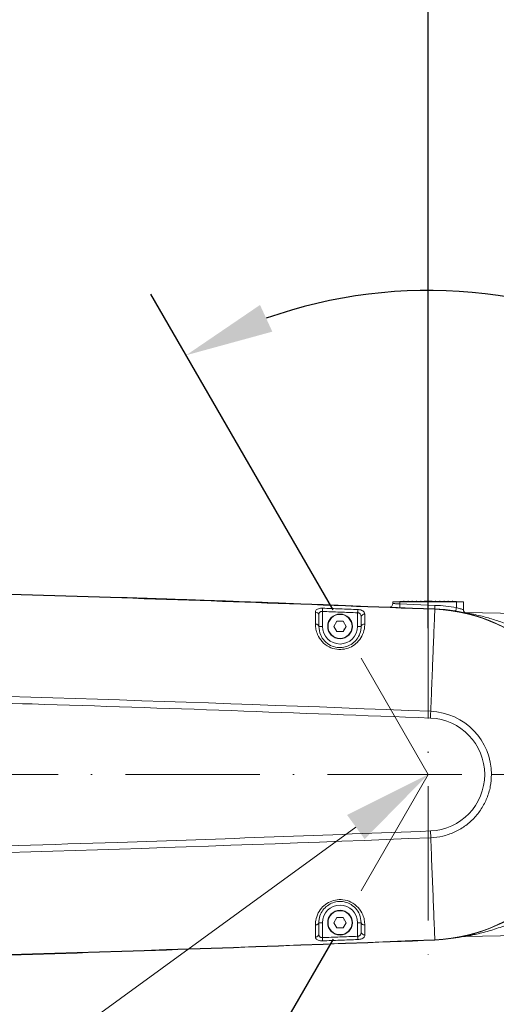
# Model space of a CAD drawing. Header units: millimetres. Extents: x 809 to 6054, y -5716 to -1261.
# Tile 40 of 94: x 2928 to 3064, y -2378 to -2099. Entities that reach past the tile are written whole.
import ezdxf

# ---------------------------------------------------------------- set-up
doc = ezdxf.new("R2010")
doc.units = ezdxf.units.MM
doc.header["$LTSCALE"] = 0.3175
doc.linetypes.add('ACAD_ISO10W100', pattern=[18, 12, -3, 0, -3])
doc.linetypes.add('CENTER2', pattern=[28.574999, 19.049999, -3.175, 3.175, -3.175])
for name, color, linetype, lineweight in [('1轮廓实线层', 7, 'Continuous', 18), ('7标注层', 4, 'Continuous', 13), ('中心线', 4, 'ACAD_ISO10W100', 20), ('细实线', 1, 'Continuous', 20), ('细点划线', 6, 'CENTER2', 18)]:
    doc.layers.add(name, color=color, linetype=linetype, lineweight=lineweight)
doc.styles.add('标准汉字', font='gbenor.shx', dxfattribs={"bigfont": 'gbcbig.shx'})
doc.dimstyles.new('M1：10', dxfattribs={"dimscale": 10, "dimtxt": 3.5, "dimasz": 2.5, "dimexe": 2, "dimexo": 0, "dimgap": 1.5, "dimtad": 1, "dimdec": 4, "dimdsep": 46, "dimtxsty": '标准汉字', "dimcen": 5, "dimdle": 5, "dimclrd": 1, "dimclre": 1, "dimclrt": 256, "dimadec": 4, "dimazin": 2, "dimtfac": 1, "dimtdec": 4, "dimtmove": 0, "dimatfit": 3, "dimfxl": 1, "dimtolj": 1, "dimarcsym": 0})

# ---------------------------------------------------------------- blocks, each defined once
blk = doc.blocks.new('*D2')
at = {"layer": '7标注层', "color": 1, "lineweight": -2, "transparency": 16777216}
for p, q in [((2574.24, -1966.55), (2574.24, -1793.65)), ((3504.76, -2862.69), (3504.76, -1793.65)), ((3479.76, -1813.65), (2599.24, -1813.65))]:
    blk.add_line(p, q, dxfattribs=at)
at = {"layer": '7标注层', "color": 1, "transparency": 16777216}
for points in [[(2599.24, -1809.48), (2599.24, -1817.81), (2574.24, -1813.65)], [(3479.76, -1817.81), (3479.76, -1809.48), (3504.76, -1813.65)]]:
    blk.add_solid(points, dxfattribs=at)
at = {"layer": 'Defpoints', "color": 0, "transparency": 16777216}
for p in [(2574.24, -1813.65), (2574.24, -1966.55), (3504.76, -2862.69)]:
    blk.add_point(p, dxfattribs=at)
at = {"layer": '7标注层', "transparency": 16777216, "insert": (2968.02, -1781.15), "char_height": 35, "attachment_point": 5, "style": '标准汉字'}
blk.add_mtext('\\A1;930.5', dxfattribs=at)
blk = doc.blocks.new('*D7')
at = {"layer": '7标注层', "color": 1, "lineweight": -2, "transparency": 16777216}
for p, q in [((2574.24, -1932.17), (3613.47, -1932.17)), ((3593.47, -2837.69), (3593.47, -1957.17)), ((3489.76, -2862.69), (3613.47, -2862.69))]:
    blk.add_line(p, q, dxfattribs=at)
at = {"layer": '7标注层', "color": 1, "transparency": 16777216}
for points in [[(3597.64, -1957.17), (3589.31, -1957.17), (3593.47, -1932.17)], [(3589.31, -2837.69), (3597.64, -2837.69), (3593.47, -2862.69)]]:
    blk.add_solid(points, dxfattribs=at)
at = {"layer": 'Defpoints', "color": 0, "transparency": 16777216}
for p in [(2574.24, -1932.17), (3593.47, -1932.17), (3489.76, -2862.69)]:
    blk.add_point(p, dxfattribs=at)
at = {"layer": '7标注层', "transparency": 16777216, "insert": (3560.97, -2397.43), "char_height": 35, "attachment_point": 5, "rotation": 90, "style": '标准汉字'}
blk.add_mtext('\\A1;930.5', dxfattribs=at)
blk = doc.blocks.new('*D8')
at = {"layer": '7标注层', "color": 1, "lineweight": -2, "transparency": 16777216}
for p, q in [((3044.24, -2250.45), (3044.24, -1851.59)), ((3167.24, -2293.19), (3167.24, -1851.59)), ((3069.24, -1871.59), (3142.24, -1871.59))]:
    blk.add_line(p, q, dxfattribs=at)
at = {"layer": '7标注层', "color": 1, "transparency": 16777216}
for points in [[(3069.24, -1867.43), (3069.24, -1875.76), (3044.24, -1871.59)], [(3142.24, -1875.76), (3142.24, -1867.43), (3167.24, -1871.59)]]:
    blk.add_solid(points, dxfattribs=at)
at = {"layer": 'Defpoints', "color": 0, "transparency": 16777216}
for p in [(3167.24, -1871.59), (3044.24, -2250.45), (3167.24, -2293.19)]:
    blk.add_point(p, dxfattribs=at)
at = {"layer": '7标注层', "transparency": 16777216, "insert": (3105.74, -1839.09), "char_height": 35, "attachment_point": 5, "style": '标准汉字'}
blk.add_mtext('\\A1;123', dxfattribs=at)
blk = doc.blocks.new('*D9')
at = {"layer": '7标注层', "color": 1, "lineweight": -2, "transparency": 16777216}
for p, q in [((2574.24, -2212.74), (2574.24, -1851.59)), ((3044.24, -2271.24), (3044.24, -1851.59)), ((3019.24, -1871.59), (2599.24, -1871.59))]:
    blk.add_line(p, q, dxfattribs=at)
at = {"layer": '7标注层', "color": 1, "transparency": 16777216}
for points in [[(2599.24, -1867.43), (2599.24, -1875.76), (2574.24, -1871.59)], [(3019.24, -1875.76), (3019.24, -1867.43), (3044.24, -1871.59)]]:
    blk.add_solid(points, dxfattribs=at)
at = {"layer": 'Defpoints', "color": 0, "transparency": 16777216}
for p in [(2574.24, -1871.59), (2574.24, -2212.74), (3044.24, -2271.24)]:
    blk.add_point(p, dxfattribs=at)
at = {"layer": '7标注层', "transparency": 16777216, "insert": (2809.24, -1839.09), "char_height": 35, "attachment_point": 5, "style": '标准汉字'}
blk.add_mtext('\\A1;470', dxfattribs=at)
blk = doc.blocks.new('*D19')
at = {"layer": '7标注层', "color": 1, "lineweight": -2, "transparency": 16777216}
for p, q in [((3017.26, -2265.97), (2965.61, -2176.5)), ((3171.77, -2312.69), (3201.49, -2312.69))]:
    blk.add_line(p, q, dxfattribs=at)
blk.add_arc((3044.23, -2312.69), 137.25, 10.4505, 109.5495, dxfattribs=at)
at = {"layer": '7标注层', "color": 1, "transparency": 16777216}
for points in [[(2996.56, -2179.56), (3000.05, -2187.13), (2975.61, -2193.82)], [(3175.06, -2288.17), (3183.36, -2287.41), (3181.49, -2312.69)]]:
    blk.add_solid(points, dxfattribs=at)
at = {"layer": 'Defpoints', "color": 0, "transparency": 16777216}
for p in [(3112.86, -2193.82), (3017.26, -2265.97), (2385.95, -2312.69), (3044.25, -2312.71), (3171.77, -2312.69)]:
    blk.add_point(p, dxfattribs=at)
at = {"layer": '7标注层', "transparency": 16777216, "insert": (3129.11, -2165.67), "char_height": 35, "attachment_point": 5, "rotation": 330, "style": '标准汉字'}
blk.add_mtext('\\A1;120%%d', dxfattribs=at)
blk = doc.blocks.new('*D20')
at = {"layer": '7标注层', "color": 1, "lineweight": -2, "transparency": 16777216}
for p, q in [((3171.77, -2312.69), (3203.17, -2312.69)), ((3017.26, -2359.41), (2964.76, -2450.33))]:
    blk.add_line(p, q, dxfattribs=at)
blk.add_arc((3044.23, -2312.69), 138.94, 250.3236, 349.6764, dxfattribs=at)
at = {"layer": '7标注层', "color": 1, "transparency": 16777216}
for points in [[(3185.07, -2337.96), (3176.77, -2337.21), (3183.17, -2312.69)], [(2999.2, -2439.73), (2995.7, -2447.29), (2974.76, -2433.01)]]:
    blk.add_solid(points, dxfattribs=at)
at = {"layer": 'Defpoints', "color": 0, "transparency": 16777216}
for p in [(2385.95, -2312.69), (3044.25, -2312.66), (3171.77, -2312.69), (3017.26, -2359.41), (3113.7, -2433.01)]:
    blk.add_point(p, dxfattribs=at)
at = {"layer": '7标注层', "transparency": 16777216, "insert": (3097.45, -2404.86), "char_height": 35, "attachment_point": 5, "rotation": 30, "style": '标准汉字'}
blk.add_mtext('\\A1;120%%d', dxfattribs=at)

msp = doc.modelspace()

# ---------------------------------------------------------------- hatches: boundary and pattern name
at = {"layer": '细实线'}
msp.add_hatch(color=256, dxfattribs=at).paths.add_polyline_path([(3021.25714, -2324.15821), (3026.22841, -2330.99114), (3044.24157, -2312.66086)], flags=0)

# ---------------------------------------------------------------- linework, layer by layer
at = {"layer": '1轮廓实线层'}
for p, q in [((3034.24147, -2263.6864), (3034.24147, -2264.21259)), ((3036.24147, -2263.6864), (3034.24147, -2263.6864)), ((3036.24147, -2263.58639), (3036.24147, -2263.6864)), ((3036.74146, -2263.58639), (3036.24147, -2263.58639)), ((3052.24147, -2263.6864), (3036.24147, -2263.6864)), ((3036.24147, -2264.33031), (3036.24147, -2263.6864)), ((3036.74146, -2263.6864), (3036.74146, -2263.58639)), ((3051.74148, -2263.58639), (3036.74146, -2263.58639)), ((3037.44146, -2263.53644), (3037.24146, -2263.53644)), ((3037.24146, -2263.53644), (3037.24146, -2263.58639)), ((3037.44146, -2263.53644), (3037.44146, -2263.58639)), ((3038.44148, -2263.53644), (3038.44148, -2263.58639)), ((3038.64148, -2263.53644), (3038.44148, -2263.53644)), ((3038.64148, -2263.53644), (3038.64148, -2263.58639)), ((3039.84147, -2263.53644), (3039.64147, -2263.53644)), ((3039.64147, -2263.53644), (3039.64147, -2263.58639)), ((3039.84147, -2263.53644), (3039.84147, -2263.58639)), ((3040.84146, -2263.53644), (3040.84146, -2263.58639)), ((3041.04146, -2263.53644), (3040.84146, -2263.53644)), ((3041.04146, -2263.53644), (3041.04146, -2263.58639)), ((3042.24148, -2263.53644), (3042.04148, -2263.53644)), ((3042.04148, -2263.53644), (3042.04148, -2263.58639)), ((3042.24148, -2263.53644), (3042.24148, -2263.58639)), ((3043.14148, -2263.53644), (3043.14148, -2263.58639)), ((3045.34146, -2263.53644), (3043.14148, -2263.53644)), ((3045.34146, -2263.53644), (3045.34146, -2263.58639)), ((3046.24146, -2263.53644), (3046.24146, -2263.58639)), ((3046.44146, -2263.53644), (3046.24146, -2263.53644)), ((3046.44146, -2263.53644), (3046.44146, -2263.58639)), ((3047.44148, -2263.53644), (3047.44148, -2263.58639)), ((3047.64148, -2263.53644), (3047.44148, -2263.53644)), ((3047.64148, -2263.53644), (3047.64148, -2263.58639)), ((3048.84147, -2263.53644), (3048.64147, -2263.53644)), ((3048.64147, -2263.53644), (3048.64147, -2263.58639)), ((3048.84147, -2263.53644), (3048.84147, -2263.58639)), ((3049.84146, -2263.53644), (3049.84146, -2263.58639)), ((3050.04146, -2263.53644), (3049.84146, -2263.53644)), ((3050.04146, -2263.53644), (3050.04146, -2263.58639)), ((3051.04148, -2263.53644), (3051.04148, -2263.58639)), ((3051.24148, -2263.53644), (3051.04148, -2263.53644)), ((3051.24148, -2263.53644), (3051.24148, -2263.58639)), ((3051.74148, -2263.58639), (3051.74148, -2263.6864)), ((3052.24147, -2263.58639), (3051.74148, -2263.58639)), ((3052.24147, -2263.6864), (3052.24147, -2263.58639)), ((3052.24147, -2263.6864), (3052.24147, -2265.35796)), ((3054.24148, -2263.6864), (3052.24147, -2263.6864)), ((3054.24148, -2265.96402), (3054.24148, -2263.6864)), ((3014.24148, -2270.68673), (3014.24148, -2266.44836)), ((3036.24147, -2264.33031), (3046.1701, -2264.72534)), ((3046.12875, -2265.75343), (3046.12991, -2265.72435)), ((3013.24147, -2267.49287), (3013.24147, -2270.68673)), ((3017.52147, -2270.68643), (3018.38147, -2269.19685)), ((3018.38147, -2269.19685), (3020.10149, -2269.19685)), ((3020.10149, -2269.19685), (3020.96146, -2270.68643)), ((3024.24147, -2266.82751), (3024.24147, -2270.68673)), ((3025.24146, -2268.02371), (3025.24146, -2270.68673)), ((3106.24146, -2267.68659), (3054.67263, -2266.78644)), ((3014.24148, -2270.68673), (3013.24147, -2270.68673)), ((3018.38147, -2272.17595), (3017.52147, -2270.68643)), ((3020.10149, -2272.17595), (3018.38147, -2272.17595)), ((3020.96146, -2270.68643), (3020.10149, -2272.17595)), ((3025.24146, -2270.68673), (3024.24147, -2270.68673)), ((3044.96231, -2330.61211), (3044.88522, -2328.69475)), ((3013.24147, -2354.68672), (3013.24147, -2357.88028)), ((3013.24147, -2354.68672), (3014.24148, -2354.68672)), ((3014.24148, -2358.92479), (3014.24148, -2354.68672)), ((3017.52147, -2354.68672), (3018.38147, -2353.1972)), ((3018.38147, -2356.1763), (3017.52147, -2354.68672)), ((3018.38147, -2353.1972), (3020.10149, -2353.1972)), ((3020.10149, -2353.1972), (3020.96146, -2354.68672)), ((3020.96146, -2354.68672), (3020.10149, -2356.1763)), ((3024.24147, -2354.68672), (3024.24147, -2358.54565)), ((3024.24147, -2354.68672), (3025.24146, -2354.68672)), ((3025.24146, -2354.68672), (3025.24146, -2357.34944)), ((3020.10149, -2356.1763), (3018.38147, -2356.1763)), ((3054.61624, -2358.58773), (3106.24146, -2357.68656)), ((3046.12991, -2359.64881), (3046.12875, -2359.61972))]:
    msp.add_line(p, q, dxfattribs=at)
for points in [[(3014.24148, -2266.44836), (3014.24688, -2266.30376), (3014.25218, -2266.16226), (3014.25728, -2266.02672), (3014.26202, -2265.90006), (3014.26634, -2265.78496), (3014.27012, -2265.68381), (3014.27331, -2265.59876), (3014.27585, -2265.53158)], [(3024.27661, -2265.91073), (3024.27405, -2265.97796), (3024.27077, -2266.06302), (3024.2669, -2266.16411), (3024.26249, -2266.27926), (3024.25763, -2266.40586), (3024.25244, -2266.54141), (3024.24702, -2266.68291), (3024.24147, -2266.82751)], [(3036.24147, -2264.33031), (3036.23381, -2264.52528), (3036.22642, -2264.71268), (3036.21962, -2264.88547), (3036.21366, -2265.03687), (3036.20878, -2265.16114), (3036.20514, -2265.25347), (3036.20291, -2265.31033), (3036.20213, -2265.32952)], [(3052.24147, -2265.35796), (3052.20896, -2265.5503), (3052.17769, -2265.73525), (3052.14888, -2265.90572), (3052.12363, -2266.05515), (3052.10289, -2266.17776), (3052.08748, -2266.26889), (3052.07801, -2266.32498), (3052.07482, -2266.34394)], [(3013.24147, -2270.68673), (3013.22284, -2270.56466), (3013.16759, -2270.44718), (3013.07785, -2270.33858), (3012.95691, -2270.24297), (3012.8093, -2270.16394), (3012.6405, -2270.10433), (3012.45686, -2270.06648), (3012.26517, -2270.05176)], [(3026.26684, -2270.02798), (3026.06821, -2270.03775), (3025.87643, -2270.07328), (3025.69917, -2270.13312), (3025.54339, -2270.2149), (3025.41533, -2270.31545), (3025.32005, -2270.43073), (3025.26131, -2270.55614), (3025.24146, -2270.68673)], [(3044.96228, -2294.76099), (3044.95293, -2294.99368), (3044.94348, -2295.22912), (3044.93391, -2295.467), (3044.92426, -2295.70685), (3044.91454, -2295.94831), (3044.9048, -2296.19096), (3044.89499, -2296.43445), (3044.88519, -2296.67835)], [(3012.26517, -2355.32169), (3012.45686, -2355.30697), (3012.6405, -2355.26912), (3012.8093, -2355.20957), (3012.95691, -2355.13048), (3013.07785, -2355.03493), (3013.16759, -2354.92633), (3013.22284, -2354.80879), (3013.24147, -2354.68672)], [(3025.24146, -2354.68672), (3025.26131, -2354.81732), (3025.32005, -2354.94278), (3025.41533, -2355.05806), (3025.54339, -2355.15855), (3025.69917, -2355.24039), (3025.87643, -2355.30023), (3026.06821, -2355.33576), (3026.26684, -2355.34547)], [(3024.24147, -2358.54565), (3024.24702, -2358.69025), (3024.25244, -2358.83175), (3024.25763, -2358.96729), (3024.26249, -2359.09389), (3024.2669, -2359.20905), (3024.27077, -2359.31013), (3024.27405, -2359.39519), (3024.27661, -2359.46242)], [(3014.27585, -2359.84157), (3014.27331, -2359.7744), (3014.27012, -2359.68934), (3014.26634, -2359.58819), (3014.26202, -2359.47309), (3014.25728, -2359.34643), (3014.25218, -2359.21089), (3014.24688, -2359.06939), (3014.24148, -2358.92479)]]:
    msp.add_lwpolyline(points, dxfattribs=at)
for centre, radius in [((3019.24147, -2270.68641), 3.5), ((3019.24147, -2270.68641), 3.4), ((3019.24147, -2354.68674), 3.5), ((3019.24147, -2354.68674), 3.4)]:
    msp.add_circle(centre, radius, dxfattribs=at)
for centre, radius, start, end in [((2576.24147, -13950.94581), 11694.63614, 87.697251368, 88.691770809), ((2576.24147, -13950.94597), 11694.66524, 87.921544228, 87.985387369), ((3033.24147, -2264.21261), 1, 267.7606371, 360), ((3044.24147, -2312.68642), 46.8777, 359.9998036, 87.6972285), ((3044.24147, -2312.68642), 46.97089, 2.4401703, 87.6972464), ((3044.24147, -2312.68658), 48, 80.4059318, 87.6972524), ((3055.24147, -2265.96399), 1, 180, 256.7519851), ((3012.32842, -2267.58749), 0.91793, 5.9161441, 93.5167624), ((3026.16632, -2268.12659), 0.93056, 83.4089229, 173.6526751), ((3019.24147, -2270.68674), 5, 180, 360), ((2576.24146, -13950.94581), 11665.60512, 87.697251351, 88.68829548), ((3044.24147, -2312.68642), 16.021, 272.3027486, 87.6972514), ((3044.24147, -2312.68642), 17.9399, 359.9994914, 87.6972514), ((3044.24147, -2312.68674), 46.8777, 272.3027715, 0.0001973), ((3044.24147, -2312.68674), 46.97089, 272.3027487, 357.5598297), ((2576.24148, 9325.57265), 11665.60512, 271.311702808, 272.302748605), ((3019.24147, -2354.68674), 5, 0, 180), ((3019.24147, -2354.68674), 3.5, 90, 270), ((3019.24147, -2354.68674), 3.5, 0, 90), ((3012.32842, -2357.78566), 0.91793, 266.4832376, 354.0838559), ((3026.16632, -2357.24656), 0.93056, 186.3473249, 276.5910771), ((3054.6686, -2361.58724), 3, 91, 102.0369551), ((2576.24148, 9325.57265), 11694.54294, 271.308229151, 272.302748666)]:
    msp.add_arc(centre, radius, start, end, dxfattribs=at)
for points, knots in [([(2843.23868, -2259.45119), (2877.06001, -2260.29699), (2944.70267, -2261.98858), (3012.31757, -2264.56059), (3046.12502, -2265.84659)], [0, 0, 0, 0, 52589.532782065, 105179.053607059, 105179.053607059, 105179.053607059, 105179.053607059]), ([(2969.32158, -2262.88865), (2968.89706, -2262.8744), (2967.23683, -2262.81867), (2964.52575, -2262.72826), (2961.80168, -2262.63812), (2959.8322, -2262.57337), (2958.50887, -2262.52999), (2957.63654, -2262.50153), (2957.52029, -2262.49775), (2957.46219, -2262.49586)], [0, 0, 0, 0, 20221.898634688, 79085.205284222, 137856.293296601, 178671.095283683, 219447.663523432, 260519.617985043, 301565.998521, 301565.998521, 301565.998521, 301565.998521]), ([(2987.36015, -2263.50926), (2985.72157, -2263.45183), (2982.92306, -2263.35374), (2979.06479, -2263.2203), (2974.58018, -2263.06629), (2971.43954, -2262.9602), (2969.32158, -2262.88865)], [0, 0, 0, 0, 47978.736819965, 81942.088084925, 115917.888413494, 186281.288779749, 186281.288779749, 186281.288779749, 186281.288779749]), ([(3012.27212, -2266.67128), (3012.27242, -2266.65417), (3012.27545, -2266.4844), (3012.35599, -2266.19674), (3012.64979, -2265.87527), (3013.08911, -2265.65964), (3013.64768, -2265.53509), (3014.06776, -2265.53274), (3014.27585, -2265.53158)], [0, 0, 0, 0, 6864.116741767, 68069.048174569, 122241.550351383, 172115.280601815, 220061.786142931, 267125.44411118, 267125.44411118, 267125.44411118, 267125.44411118]), ([(3014.24148, -2266.44836), (3014.15353, -2266.44711), (3014.04909, -2266.44563), (3013.84981, -2266.48352), (3013.64071, -2266.56513), (3013.42214, -2266.76842), (3013.27893, -2267.06698), (3013.24283, -2267.32469), (3013.2416, -2267.47703), (3013.24147, -2267.49287)], [0, 0, 0, 0, 40004.919109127, 47499.775251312, 96792.689355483, 151016.452048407, 214538.194364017, 291913.884371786, 300898.4524252, 300898.4524252, 300898.4524252, 300898.4524252]), ([(3014.24148, -2266.44836), (3015.90014, -2266.51071), (3019.23351, -2266.63601), (3022.5668, -2266.76347), (3024.24147, -2266.82751)], [0, 0, 0, 0, 52178.852447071, 104862.967602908, 104862.967602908, 104862.967602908, 104862.967602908]), ([(3024.27661, -2265.91073), (3022.60181, -2265.84669), (3019.26826, -2265.71923), (3015.93463, -2265.59393), (3014.27585, -2265.53158)], [0, 0, 0, 0, 52689.896304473, 104874.51343133, 104874.51343133, 104874.51343133, 104874.51343133]), ([(3024.27661, -2265.91073), (3024.34181, -2265.91418), (3024.6346, -2265.92967), (3025.17186, -2266.02308), (3025.74295, -2266.25978), (3026.18431, -2266.64729), (3026.24054, -2266.9986), (3026.27313, -2267.20218)], [0, 0, 0, 0, 12116.252716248, 54413.85412132, 102537.336879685, 151802.879426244, 219698.005556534, 219698.005556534, 219698.005556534, 219698.005556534]), ([(3036.24147, -2264.33031), (3036.0165, -2264.31705), (3035.56661, -2264.29054), (3034.96696, -2264.25518), (3034.51468, -2264.22864), (3034.27544, -2264.21461), (3034.2511, -2264.21317), (3034.24147, -2264.21259)], [0, 0, 0, 0, 47222.12250583, 94436.186679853, 141618.056348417, 188751.462635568, 219640.584259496, 219640.584259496, 219640.584259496, 219640.584259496]), ([(3044.96228, -2294.76099), (3045.0403, -2292.82113), (3045.19632, -2288.94154), (3045.42657, -2283.21587), (3045.63268, -2278.0893), (3045.81145, -2273.64382), (3045.93509, -2270.56975), (3046.01933, -2268.47476), (3046.07111, -2267.18704), (3046.10874, -2266.25085), (3046.11957, -2265.98135), (3046.12499, -2265.84659)], [0, 0, 0, 0, 63585.620471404, 127167.410465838, 190739.62793432, 238415.803471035, 286048.975261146, 309881.014812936, 333705.064036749, 357523.81326921, 381345.16080625, 381345.16080625, 381345.16080625, 381345.16080625]), ([(3046.17008, -2264.72531), (3046.16482, -2264.85626), (3046.15428, -2265.11814), (3046.14102, -2265.44839), (3046.13174, -2265.67948), (3046.13052, -2265.70951), (3046.12991, -2265.72452)], [0, 0, 0, 0, 46450.971951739, 92893.818646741, 139337.057174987, 185783.314415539, 185783.314415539, 185783.314415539, 185783.314415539]), ([(3046.12991, -2265.72435), (3048.06157, -2265.83038), (3050.58059, -2265.96867), (3053.02428, -2266.56429), (3053.59408, -2266.70317)], [0, 0, 0, 0, 80318.344733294, 104740.814126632, 104740.814126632, 104740.814126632, 104740.814126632]), ([(3054.24148, -2265.96402), (3054.21999, -2265.95638), (3054.1769, -2265.94105), (3053.84371, -2265.82598), (3053.35196, -2265.66745), (3052.78826, -2265.50041), (3052.40234, -2265.39987), (3052.24147, -2265.35796)], [0, 0, 0, 0, 45313.543033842, 90887.839670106, 137431.345693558, 185270.385231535, 219463.928282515, 219463.928282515, 219463.928282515, 219463.928282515]), ([(3012.27212, -2266.67128), (3012.27108, -2267.0743), (3012.26852, -2268.06587), (3012.26642, -2269.31207), (3012.26517, -2270.05176)], [0, 0, 0, 0, 42628.37294642, 104882.994184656, 104882.994184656, 104882.994184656, 104882.994184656]), ([(3025.24146, -2268.02371), (3025.22651, -2267.83819), (3025.20151, -2267.52808), (3024.98453, -2267.16244), (3024.71493, -2266.95022), (3024.47751, -2266.86548), (3024.33124, -2266.83657), (3024.27415, -2266.83081), (3024.24147, -2266.82751)], [0, 0, 0, 0, 91028.38885411, 152153.197145, 207710.098735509, 244365.227504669, 254041.422314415, 266987.642894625, 266987.642894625, 266987.642894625, 266987.642894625]), ([(3026.26684, -2270.02798), (3026.26776, -2269.53376), (3026.26969, -2268.49565), (3026.27195, -2267.64687), (3026.27313, -2267.20218)], [0, 0, 0, 0, 49904.413980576, 104823.881719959, 104823.881719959, 104823.881719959, 104823.881719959]), ([(3066.18735, -2269.91682), (3065.00549, -2269.49147), (3062.63289, -2268.63759), (3059.54904, -2267.80213), (3057.05176, -2267.23448), (3055.51756, -2266.94173), (3054.77165, -2266.81208), (3054.62274, -2266.78685), (3054.61734, -2266.78567), (3054.61624, -2266.78543)], [0, 0, 0, 0, 83858.971557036, 168347.311586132, 218607.158170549, 267222.745869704, 285908.659693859, 297436.119516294, 300387.992132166, 300387.992132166, 300387.992132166, 300387.992132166]), ([(3012.26517, -2270.05176), (3012.2913, -2270.53749), (3012.34352, -2271.50824), (3012.87828, -2273.22937), (3014.03008, -2275.06192), (3015.99278, -2276.57459), (3018.28237, -2277.28666), (3020.51529, -2277.22594), (3022.53973, -2276.51776), (3024.2629, -2275.23955), (3025.56029, -2273.45164), (3026.18618, -2271.60769), (3026.24424, -2270.47052), (3026.26684, -2270.02798)], [0, 0, 0, 0, 34836.241704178, 69622.099477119, 119355.455633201, 168811.083738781, 212663.09094679, 252978.570126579, 292604.858026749, 333904.967011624, 379033.521414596, 430231.895939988, 462850.064016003, 462850.064016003, 462850.064016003, 462850.064016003]), ([(3025.24146, -2270.68673), (3025.22274, -2271.04989), (3025.17473, -2271.98124), (3024.6425, -2273.51187), (3023.53391, -2275.00886), (3022.05843, -2276.0851), (3020.32142, -2276.68319), (3018.40334, -2276.73402), (3016.43347, -2276.12829), (3014.76025, -2274.85352), (3013.47938, -2272.90486), (3013.32918, -2271.50453), (3013.24147, -2270.68673)], [0, 0, 0, 0, 30631.887111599, 78558.320797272, 120549.874839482, 158706.743210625, 195088.287388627, 231981.717577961, 272176.840157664, 317804.626902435, 364068.635027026, 429017.768928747, 429017.768928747, 429017.768928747, 429017.768928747]), ([(3044.88519, -2296.67835), (3007.25232, -2295.25633), (2940.05074, -2292.71701), (2872.82209, -2291.04962), (2843.24147, -2290.31597)], [0, 0, 0, 0, 58881.451371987, 105145.511214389, 105145.511214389, 105145.511214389, 105145.511214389]), ([(3044.96228, -2330.61211), (3046.10294, -2330.50279), (3048.38426, -2330.28416), (3051.6479, -2329.13871), (3054.64339, -2327.43987), (3057.25785, -2325.19002), (3059.40081, -2322.48726), (3060.97789, -2319.42593), (3061.99124, -2316.1189), (3062.11798, -2313.83067), (3062.18135, -2312.68655)], [0, 0, 0, 0, 43310.859943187, 86621.688500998, 129931.930680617, 173242.551918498, 216553.008011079, 259863.378738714, 303173.650990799, 346484.110458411, 346484.110458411, 346484.110458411, 346484.110458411]), ([(3062.18135, -2312.68643), (3064.29215, -2312.68643), (3068.0614, -2312.68643), (3071.75082, -2312.68643), (3073.37415, -2312.68643)], [0, 0, 0, 0, 58456.702190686, 104385.96203862, 104385.96203862, 104385.96203862, 104385.96203862]), ([(2843.24147, -2335.05712), (2880.88912, -2334.10391), (2948.11712, -2332.40175), (3015.31715, -2329.82732), (3044.88519, -2328.69457)], [0, 0, 0, 0, 58649.442568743, 104731.224395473, 104731.224395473, 104731.224395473, 104731.224395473]), ([(3046.12502, -2359.52656), (3046.11959, -2359.3918), (3046.10873, -2359.1223), (3046.07111, -2358.18611), (3046.01933, -2356.8984), (3045.93509, -2354.80336), (3045.81146, -2351.72968), (3045.59692, -2346.39322), (3045.31279, -2339.32793), (3045.07913, -2333.51775), (3044.96228, -2330.61217)], [0, 0, 0, 0, 21614.71795653, 43227.075898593, 64844.242880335, 86468.660025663, 129689.450025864, 172949.250566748, 259456.621544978, 345993.008467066, 345993.008467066, 345993.008467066, 345993.008467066]), ([(3026.26684, -2355.34547), (3026.24078, -2354.87102), (3026.18871, -2353.92276), (3025.66842, -2352.20669), (3024.52082, -2350.34456), (3022.51797, -2348.79151), (3020.17585, -2348.07535), (3017.91259, -2348.16084), (3015.88804, -2348.89998), (3014.18801, -2350.19878), (3012.92577, -2351.98815), (3012.33536, -2353.79553), (3012.28437, -2354.90429), (3012.26517, -2355.32169)], [0, 0, 0, 0, 34746.733588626, 69447.344912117, 120846.075912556, 171921.68195777, 216741.792255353, 257351.791991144, 296737.333669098, 337334.386689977, 381308.45040088, 430840.450253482, 460743.970055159, 460743.970055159, 460743.970055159, 460743.970055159]), ([(3013.24147, -2354.68672), (3013.25839, -2354.3429), (3013.30326, -2353.43159), (3013.80847, -2351.92749), (3014.88958, -2350.42557), (3016.34712, -2349.32922), (3018.08543, -2348.70272), (3020.02996, -2348.62897), (3022.0439, -2349.236), (3023.74875, -2350.54088), (3025.01417, -2352.5054), (3025.15845, -2353.8901), (3025.24146, -2354.68672)], [0, 0, 0, 0, 28066.475282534, 74391.764628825, 115258.198547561, 152719.394929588, 188850.259974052, 226017.282124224, 267147.424908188, 314365.042948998, 362273.392619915, 427170.358341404, 427170.358341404, 427170.358341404, 427170.358341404]), ([(3012.26517, -2355.32169), (3012.266, -2355.83082), (3012.26803, -2357.08482), (3012.27059, -2358.09928), (3012.27212, -2358.70187)], [0, 0, 0, 0, 42361.474950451, 104336.625086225, 104336.625086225, 104336.625086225, 104336.625086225]), ([(3026.27313, -2358.17097), (3026.27205, -2357.76846), (3026.26979, -2356.924), (3026.26785, -2355.88778), (3026.26684, -2355.34547)], [0, 0, 0, 0, 49705.256640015, 104280.583375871, 104280.583375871, 104280.583375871, 104280.583375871]), ([(3054.61624, -2358.58773), (3054.63547, -2358.58433), (3054.66035, -2358.57994), (3054.8961, -2358.53949), (3055.48725, -2358.43618), (3056.59808, -2358.22486), (3058.7875, -2357.75782), (3062.02278, -2356.93941), (3064.78907, -2355.9544), (3066.18145, -2355.4586)], [0, 0, 0, 0, 11861.823107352, 15341.364258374, 37692.857443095, 70214.74179778, 103537.903177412, 200515.365075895, 298796.879654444, 298796.879654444, 298796.879654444, 298796.879654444]), ([(3014.27585, -2359.84157), (3014.18578, -2359.84318), (3013.87773, -2359.84869), (3013.34129, -2359.787), (3012.79709, -2359.5956), (3012.36297, -2359.24574), (3012.30593, -2358.9043), (3012.27212, -2358.70187)], [0, 0, 0, 0, 16787.572063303, 57418.774353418, 103290.636378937, 150234.461049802, 218593.700257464, 218593.700257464, 218593.700257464, 218593.700257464]), ([(3013.24147, -2357.88028), (3013.25587, -2358.06387), (3013.27926, -2358.36205), (3013.48033, -2358.67511), (3013.66693, -2358.81001), (3013.8439, -2358.88673), (3013.97553, -2358.91745), (3014.12777, -2358.92968), (3014.19642, -2358.92673), (3014.24148, -2358.92479)], [0, 0, 0, 0, 104395.831045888, 169559.575342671, 215012.673856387, 228660.371494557, 268002.739430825, 278744.507958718, 299276.347145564, 299276.347145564, 299276.347145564, 299276.347145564]), ([(3024.24147, -2358.54565), (3022.5668, -2358.60968), (3019.23351, -2358.73715), (3015.90014, -2358.86244), (3014.24148, -2358.92479)], [0, 0, 0, 0, 52402.425894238, 104302.290597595, 104302.290597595, 104302.290597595, 104302.290597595]), ([(3024.24147, -2358.54565), (3024.33608, -2358.5321), (3024.44348, -2358.51672), (3024.64432, -2358.44609), (3024.8516, -2358.33093), (3025.07043, -2358.08713), (3025.21589, -2357.7545), (3025.23251, -2357.49127), (3025.24146, -2357.34944)], [0, 0, 0, 0, 37179.51189714, 42207.289600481, 86929.72782583, 137143.766696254, 196369.147700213, 265558.079762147, 265558.079762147, 265558.079762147, 265558.079762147]), ([(3026.27313, -2358.17097), (3026.25434, -2358.32585), (3026.21847, -2358.62158), (3025.92094, -2358.97887), (3025.48078, -2359.23751), (3024.91738, -2359.40948), (3024.48894, -2359.44488), (3024.27661, -2359.46242)], [0, 0, 0, 0, 51121.981745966, 97616.370100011, 139716.584733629, 179455.560002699, 218499.495352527, 218499.495352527, 218499.495352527, 218499.495352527]), ([(3046.12875, -2359.61972), (3012.32103, -2360.90572), (2944.70559, -2363.47772), (2877.06241, -2365.16936), (2843.24081, -2366.01518)], [0, 0, 0, 0, 52341.87604503, 104683.757257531, 104683.757257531, 104683.757257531, 104683.757257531]), ([(3046.12991, -2359.64881), (3012.32211, -2360.93481), (2944.70651, -2363.50681), (2877.06316, -2365.19845), (2843.24148, -2366.04427)], [0, 0, 0, 0, 52341.781083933, 104683.575050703, 104683.575050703, 104683.575050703, 104683.575050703]), ([(3014.27585, -2359.84157), (3015.93463, -2359.77922), (3019.26826, -2359.65393), (3022.60181, -2359.52646), (3024.27661, -2359.46242)], [0, 0, 0, 0, 51893.912724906, 104290.289873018, 104290.289873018, 104290.289873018, 104290.289873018])]:
    msp.add_open_spline(points, degree=3, knots=knots, dxfattribs=at)
at = {"layer": '中心线', "ltscale": 10}
for p, q in [((3044.24147, -2258.70832), (3044.24147, -2366.66483)), ((3044.24849, -2312.71275), (3017.25936, -2265.96621)), ((2385.94543, -2312.68657), (3171.76928, -2312.68658)), ((3044.24849, -2312.6604), (3017.25936, -2359.40694))]:
    msp.add_line(p, q, dxfattribs=at)
at = {"layer": '细实线'}
msp.add_line((3023.74277, -2327.57467), (2930.57005, -2395.36212), dxfattribs=at)
at = {"layer": '细点划线', "lineweight": 30, "ltscale": 20}
msp.add_arc((2574.24147, -2862.68658), 930.52057, 340.00000083, 199.99999979, dxfattribs=at)

# ---------------------------------------------------------------- dimensions: what is measured, and where the dimension line sits
at = {"layer": '7标注层'}
dim = msp.add_linear_dim(base=(2574.24147, -1813.64631), p1=(3504.76205, -2862.68658), p2=(2574.24147, -1966.54843), dimstyle='M1：10', override={"dimdec": 1, "dimsah": 1, "dimtzin": 8}, dxfattribs=at)
dim.commit()
dim.dimension.update_dxf_attribs({"geometry": '*D2', "text_midpoint": (2968.01705, -1813.64631), "dimtype": 160})
for base, p1, p2, picture, middle in [((2574.24147, -1871.59314), (3044.24147, -2271.23811), (2574.24147, -2212.74005), '*D9', (2809.24147, -1839.09314)), ((3167.24145, -1871.59314), (3044.24145, -2250.44693), (3167.24145, -2293.18658), '*D8', (3105.74145, -1839.09314))]:
    dim = msp.add_linear_dim(base=base, p1=p1, p2=p2, dimstyle='M1：10', override={"dimdec": 1, "dimsah": 1, "dimtzin": 8}, dxfattribs=at)
    dim.commit()
    dim.dimension.update_dxf_attribs({"geometry": picture, "text_midpoint": middle})
dim = msp.add_linear_dim(base=(3593.47237, -1932.16602), p1=(3489.76203, -2862.68658), p2=(2574.24147, -1932.16602), angle=90, dimstyle='M1：10', override={"dimdec": 1, "dimsah": 1, "dimtzin": 8}, dxfattribs=at)
dim.commit()
dim.dimension.update_dxf_attribs({"geometry": '*D7', "text_midpoint": (3560.97237, -2397.4263)})
for base, line1, line2, picture, middle in [((3112.86086, -2193.82027), ((2385.94543, -2312.68657), (3171.76928, -2312.68658)), ((3044.24849, -2312.71275), (3017.25936, -2265.96621)), '*D19', (3129.11086, -2165.67445)), ((3113.70193, -2433.00965), ((3044.24849, -2312.6604), (3017.25936, -2359.40694)), ((2385.94543, -2312.68657), (3171.76928, -2312.68658)), '*D20', (3097.45193, -2404.86382))]:
    dim = msp.add_angular_dim_2l(base=base, line1=line1, line2=line2, dimstyle='M1：10', override={"dimtad": 1, "dimtih": 0, "dimtoh": 0, "dimdec": 1, "dimsah": 1, "dimtzin": 8}, dxfattribs=at)
    dim.commit()
    dim.dimension.update_dxf_attribs({"geometry": picture, "text_midpoint": middle})

doc.saveas('drawing.dxf')
